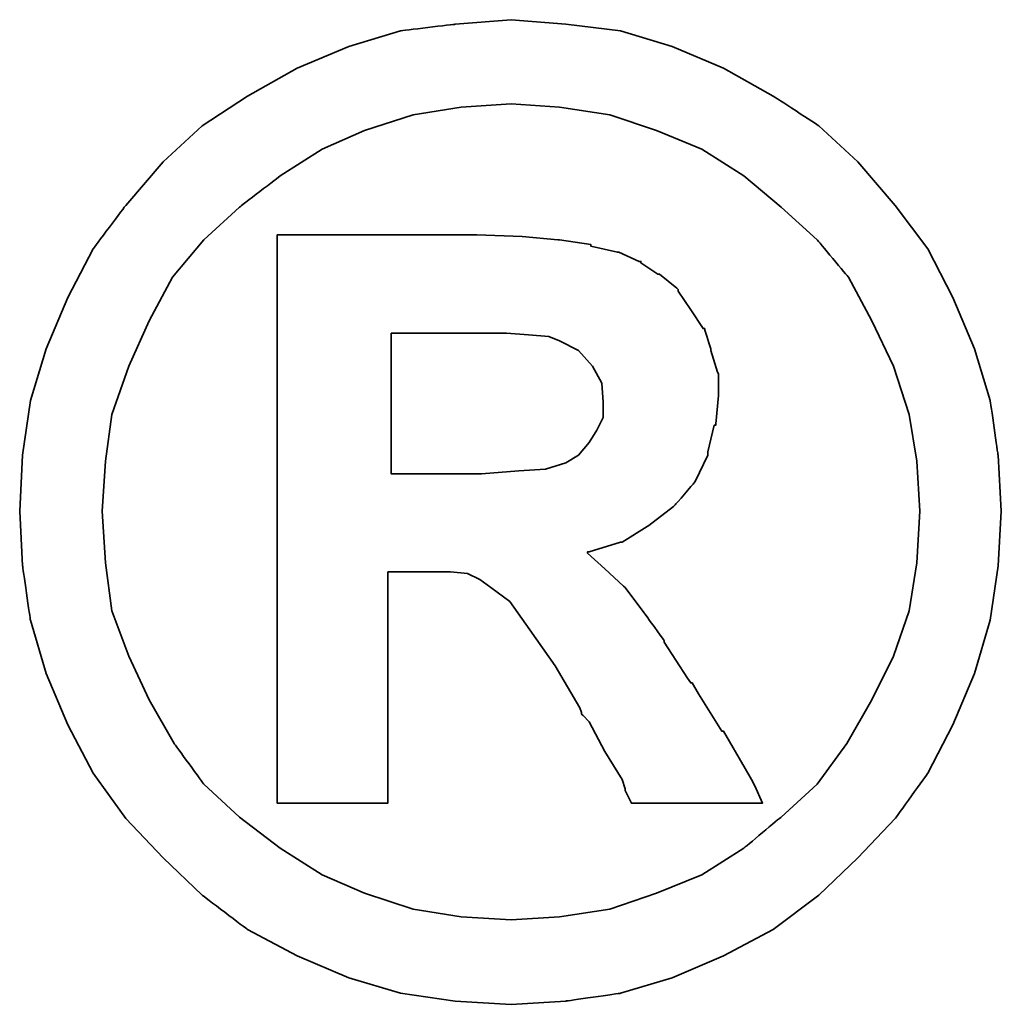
# Model space of a CAD drawing. Header units: inches. Extents: x 11 to 362, y 96 to 274.
# Tile 47 of 48: x 318.08 to 319.53, y 189.27 to 190.73. Entities that reach past the tile are written whole.
import ezdxf

# ---------------------------------------------------------------- set-up
doc = ezdxf.new("R2010")
doc.units = ezdxf.units.IN
doc.header["$LTSCALE"] = 0.25
doc.layers.add('DIM', color=4, linetype='Continuous')
doc.layers.add('layer 1', color=7, linetype='Continuous')

# ---------------------------------------------------------------- blocks, each defined once
blk = doc.blocks.new('TBI MOTION logo(完整正式版)')
at = {"layer": 'layer 1', "color": 22, "lineweight": 35}
for points, knots in [([(81.20634, 4.98624), (81.20634, 4.98624), (81.18649, 5.32862), (81.18649, 5.32862), (81.18649, 5.32862), (81.18649, 5.32862), (81.13886, 5.66206), (81.13886, 5.66206), (81.13886, 5.66206), (81.13886, 5.66206), (81.04359, 5.97764), (81.04359, 5.97764), (81.04359, 5.97764), (81.04359, 5.97764), (80.91061, 6.29124), (80.91061, 6.29124), (80.91061, 6.29124), (80.91061, 6.29124), (80.75778, 6.58697), (80.75778, 6.58697), (80.75778, 6.58697), (80.75778, 6.58697), (80.5593, 6.85294), (80.5593, 6.85294), (80.5593, 6.85294), (80.5593, 6.85294), (80.33105, 7.1189), (80.33105, 7.1189), (80.33105, 7.1189), (80.33105, 7.1189), (80.09287, 7.33921), (80.09287, 7.33921), (80.09287, 7.33921), (80.09287, 7.33921), (79.815, 7.51982), (79.815, 7.51982), (79.815, 7.51982), (79.815, 7.51982), (79.51133, 7.69051), (79.51133, 7.69051), (79.51133, 7.69051), (79.51133, 7.69051), (79.19773, 7.8235), (79.19773, 7.8235), (79.19773, 7.8235), (79.19773, 7.8235), (78.88215, 7.91877), (78.88215, 7.91877), (78.88215, 7.91877), (78.88215, 7.91877), (78.54871, 7.95846), (78.54871, 7.95846), (78.54871, 7.95846), (78.54871, 7.95846), (78.21526, 7.98625), (78.21526, 7.98625), (78.21526, 7.98625), (78.21526, 7.98625), (77.87388, 7.95846), (77.87388, 7.95846), (77.87388, 7.95846), (77.87388, 7.95846), (77.54044, 7.91877), (77.54044, 7.91877), (77.54044, 7.91877), (77.54044, 7.91877), (77.22485, 7.8235), (77.22485, 7.8235), (77.22485, 7.8235), (77.22485, 7.8235), (76.91027, 7.69051), (76.91027, 7.69051), (76.91027, 7.69051), (76.91027, 7.69051), (76.6056, 7.51982), (76.6056, 7.51982), (76.6056, 7.51982), (76.6056, 7.51982), (76.32972, 7.33921), (76.32972, 7.33921), (76.32972, 7.33921), (76.32972, 7.33921), (76.09154, 7.1189), (76.09154, 7.1189), (76.09154, 7.1189), (76.09154, 7.1189), (75.86329, 6.85294), (75.86329, 6.85294), (75.86329, 6.85294), (75.86329, 6.85294), (75.66382, 6.58697), (75.66382, 6.58697), (75.66382, 6.58697), (75.66382, 6.58697), (75.51099, 6.29124), (75.51099, 6.29124), (75.51099, 6.29124), (75.51099, 6.29124), (75.37702, 5.97764), (75.37702, 5.97764), (75.37702, 5.97764), (75.37702, 5.97764), (75.28175, 5.66206), (75.28175, 5.66206), (75.28175, 5.66206), (75.28175, 5.66206), (75.23411, 5.32862), (75.23411, 5.32862), (75.23411, 5.32862), (75.23411, 5.32862), (75.21625, 4.98624), (75.21625, 4.98624), (75.21625, 4.98624), (75.21625, 4.98624), (75.23411, 4.6528), (75.23411, 4.6528), (75.23411, 4.6528), (75.23411, 4.6528), (75.28175, 4.32035), (75.28175, 4.32035), (75.28175, 4.32035), (75.28175, 4.32035), (75.37702, 3.99583), (75.37702, 3.99583), (75.37702, 3.99583), (75.37702, 3.99583), (75.51099, 3.68224), (75.51099, 3.68224), (75.51099, 3.68224), (75.51099, 3.68224), (75.66382, 3.38749), (75.66382, 3.38749), (75.66382, 3.38749), (75.66382, 3.38749), (75.86329, 3.10963), (75.86329, 3.10963), (75.86329, 3.10963), (75.86329, 3.10963), (76.09154, 2.87145), (76.09154, 2.87145), (76.09154, 2.87145), (76.09154, 2.87145), (76.32972, 2.6432), (76.32972, 2.6432), (76.32972, 2.6432), (76.32972, 2.6432), (76.6056, 2.43381), (76.6056, 2.43381), (76.6056, 2.43381), (76.6056, 2.43381), (76.91027, 2.27205), (76.91027, 2.27205), (76.91027, 2.27205), (76.91027, 2.27205), (77.22485, 2.13906), (77.22485, 2.13906), (77.22485, 2.13906), (77.22485, 2.13906), (77.54044, 2.0438), (77.54044, 2.0438), (77.54044, 2.0438), (77.54044, 2.0438), (77.87388, 1.99616), (77.87388, 1.99616), (77.87388, 1.99616), (77.87388, 1.99616), (78.21526, 1.97631), (78.21526, 1.97631), (78.21526, 1.97631), (78.21526, 1.97631), (78.54871, 1.99616), (78.54871, 1.99616), (78.54871, 1.99616), (78.54871, 1.99616), (78.88215, 2.0438), (78.88215, 2.0438), (78.88215, 2.0438), (78.88215, 2.0438), (79.19773, 2.13906), (79.19773, 2.13906), (79.19773, 2.13906), (79.19773, 2.13906), (79.51133, 2.27205), (79.51133, 2.27205), (79.51133, 2.27205), (79.51133, 2.27205), (79.815, 2.43381), (79.815, 2.43381), (79.815, 2.43381), (79.815, 2.43381), (80.09287, 2.6432), (80.09287, 2.6432), (80.09287, 2.6432), (80.09287, 2.6432), (80.33105, 2.87145), (80.33105, 2.87145), (80.33105, 2.87145), (80.33105, 2.87145), (80.5593, 3.10963), (80.5593, 3.10963), (80.5593, 3.10963), (80.5593, 3.10963), (80.75778, 3.38749), (80.75778, 3.38749), (80.75778, 3.38749), (80.75778, 3.38749), (80.91061, 3.68224), (80.91061, 3.68224), (80.91061, 3.68224), (80.91061, 3.68224), (81.04359, 3.99583), (81.04359, 3.99583), (81.04359, 3.99583), (81.04359, 3.99583), (81.13886, 4.32035), (81.13886, 4.32035), (81.13886, 4.32035), (81.13886, 4.32035), (81.18649, 4.6528), (81.18649, 4.6528), (81.18649, 4.6528), (81.18649, 4.6528), (81.20634, 4.98624), (81.20634, 4.98624)], [0, 0, 0, 0, 0.0178571, 0.0178571, 0.0178571, 0.0178572, 0.0357143, 0.0357143, 0.0357143, 0.0357143, 0.0535714, 0.0535714, 0.0535714, 0.0535714, 0.0714286, 0.0714286, 0.0714286, 0.0714286, 0.0892857, 0.0892857, 0.0892857, 0.0892857, 0.1071429, 0.1071429, 0.1071429, 0.1071429, 0.125, 0.125, 0.125, 0.125, 0.1428571, 0.1428571, 0.1428571, 0.1428572, 0.1607143, 0.1607143, 0.1607143, 0.1607143, 0.1785714, 0.1785714, 0.1785714, 0.1785714, 0.1964286, 0.1964286, 0.1964286, 0.1964286, 0.2142857, 0.2142857, 0.2142857, 0.2142857, 0.2321429, 0.2321429, 0.2321429, 0.2321429, 0.25, 0.25, 0.25, 0.25, 0.2678571, 0.2678571, 0.2678571, 0.2678572, 0.2857143, 0.2857143, 0.2857143, 0.2857143, 0.3035714, 0.3035714, 0.3035714, 0.3035714, 0.3214286, 0.3214286, 0.3214286, 0.3214286, 0.3392857, 0.3392857, 0.3392857, 0.3392857, 0.3571429, 0.3571429, 0.3571429, 0.3571429, 0.375, 0.375, 0.375, 0.375, 0.3928571, 0.3928571, 0.3928571, 0.3928572, 0.4107143, 0.4107143, 0.4107143, 0.4107143, 0.4285714, 0.4285714, 0.4285714, 0.4285714, 0.4464286, 0.4464286, 0.4464286, 0.4464286, 0.4642857, 0.4642857, 0.4642857, 0.4642857, 0.4821429, 0.4821429, 0.4821429, 0.4821429, 0.5, 0.5, 0.5, 0.5, 0.5178571, 0.5178571, 0.5178571, 0.5178572, 0.5357143, 0.5357143, 0.5357143, 0.5357143, 0.5535714, 0.5535714, 0.5535714, 0.5535714, 0.5714286, 0.5714286, 0.5714286, 0.5714286, 0.5892857, 0.5892857, 0.5892857, 0.5892857, 0.6071429, 0.6071429, 0.6071429, 0.6071429, 0.625, 0.625, 0.625, 0.625, 0.6428571, 0.6428571, 0.6428571, 0.6428572, 0.6607143, 0.6607143, 0.6607143, 0.6607143, 0.6785714, 0.6785714, 0.6785714, 0.6785714, 0.6964286, 0.6964286, 0.6964286, 0.6964286, 0.7142857, 0.7142857, 0.7142857, 0.7142857, 0.7321429, 0.7321429, 0.7321429, 0.7321429, 0.75, 0.75, 0.75, 0.75, 0.7678571, 0.7678571, 0.7678571, 0.7678572, 0.7857143, 0.7857143, 0.7857143, 0.7857143, 0.8035714, 0.8035714, 0.8035714, 0.8035714, 0.8214286, 0.8214286, 0.8214286, 0.8214286, 0.8392857, 0.8392857, 0.8392857, 0.8392857, 0.8571429, 0.8571429, 0.8571429, 0.8571429, 0.875, 0.875, 0.875, 0.875, 0.8928571, 0.8928571, 0.8928571, 0.8928572, 0.9107143, 0.9107143, 0.9107143, 0.9107143, 0.9285714, 0.9285714, 0.9285714, 0.9285714, 0.9464286, 0.9464286, 0.9464286, 0.9464286, 0.9642857, 0.9642857, 0.9642857, 0.9642857, 0.9821429, 0.9821429, 0.9821429, 0.9821429, 1, 1, 1, 1]), ([(80.71014, 4.98624), (80.71014, 4.98624), (80.69129, 5.29091), (80.69129, 5.29091), (80.69129, 5.29091), (80.69129, 5.29091), (80.64464, 5.57672), (80.64464, 5.57672), (80.64464, 5.57672), (80.64464, 5.57672), (80.54937, 5.87245), (80.54937, 5.87245), (80.54937, 5.87245), (80.54937, 5.87245), (80.41639, 6.14833), (80.41639, 6.14833), (80.41639, 6.14833), (80.41639, 6.14833), (80.27349, 6.41429), (80.27349, 6.41429), (80.27349, 6.41429), (80.27349, 6.41429), (80.08295, 6.64255), (80.08295, 6.64255), (80.08295, 6.64255), (80.08295, 6.64255), (79.86264, 6.84301), (79.86264, 6.84301), (79.86264, 6.84301), (79.86264, 6.84301), (79.63439, 7.03355), (79.63439, 7.03355), (79.63439, 7.03355), (79.63439, 7.03355), (79.37835, 7.1963), (79.37835, 7.1963), (79.37835, 7.1963), (79.37835, 7.1963), (79.10246, 7.30944), (79.10246, 7.30944), (79.10246, 7.30944), (79.10246, 7.30944), (78.81665, 7.40471), (78.81665, 7.40471), (78.81665, 7.40471), (78.81665, 7.40471), (78.511, 7.45234), (78.511, 7.45234), (78.511, 7.45234), (78.511, 7.45234), (78.21526, 7.47219), (78.21526, 7.47219), (78.21526, 7.47219), (78.21526, 7.47219), (77.9106, 7.45234), (77.9106, 7.45234), (77.9106, 7.45234), (77.9106, 7.45234), (77.61685, 7.40471), (77.61685, 7.40471), (77.61685, 7.40471), (77.61685, 7.40471), (77.32012, 7.30944), (77.32012, 7.30944), (77.32012, 7.30944), (77.32012, 7.30944), (77.06309, 7.1963), (77.06309, 7.1963), (77.06309, 7.1963), (77.06309, 7.1963), (76.80606, 7.03355), (76.80606, 7.03355), (76.80606, 7.03355), (76.80606, 7.03355), (76.55797, 6.84301), (76.55797, 6.84301), (76.55797, 6.84301), (76.55797, 6.84301), (76.34063, 6.64255), (76.34063, 6.64255), (76.34063, 6.64255), (76.34063, 6.64255), (76.1491, 6.41429), (76.1491, 6.41429), (76.1491, 6.41429), (76.1491, 6.41429), (76.0062, 6.14833), (76.0062, 6.14833), (76.0062, 6.14833), (76.0062, 6.14833), (75.88314, 5.87245), (75.88314, 5.87245), (75.88314, 5.87245), (75.88314, 5.87245), (75.77794, 5.57672), (75.77794, 5.57672), (75.77794, 5.57672), (75.77794, 5.57672), (75.73924, 5.29091), (75.73924, 5.29091), (75.73924, 5.29091), (75.73924, 5.29091), (75.72039, 4.98624), (75.72039, 4.98624), (75.72039, 4.98624), (75.72039, 4.98624), (75.73924, 4.67165), (75.73924, 4.67165), (75.73924, 4.67165), (75.73924, 4.67165), (75.77794, 4.37791), (75.77794, 4.37791), (75.77794, 4.37791), (75.77794, 4.37791), (75.88314, 4.10102), (75.88314, 4.10102), (75.88314, 4.10102), (75.88314, 4.10102), (76.0062, 3.83407), (76.0062, 3.83407), (76.0062, 3.83407), (76.0062, 3.83407), (76.15902, 3.56811), (76.15902, 3.56811), (76.15902, 3.56811), (76.15902, 3.56811), (76.34063, 3.32001), (76.34063, 3.32001), (76.34063, 3.32001), (76.34063, 3.32001), (76.55797, 3.11955), (76.55797, 3.11955), (76.55797, 3.11955), (76.55797, 3.11955), (76.80606, 2.92901), (76.80606, 2.92901), (76.80606, 2.92901), (76.80606, 2.92901), (77.06309, 2.76725), (77.06309, 2.76725), (77.06309, 2.76725), (77.06309, 2.76725), (77.32012, 2.65412), (77.32012, 2.65412), (77.32012, 2.65412), (77.32012, 2.65412), (77.61685, 2.55786), (77.61685, 2.55786), (77.61685, 2.55786), (77.61685, 2.55786), (77.9106, 2.51022), (77.9106, 2.51022), (77.9106, 2.51022), (77.9106, 2.51022), (78.21526, 2.49137), (78.21526, 2.49137), (78.21526, 2.49137), (78.21526, 2.49137), (78.511, 2.51022), (78.511, 2.51022), (78.511, 2.51022), (78.511, 2.51022), (78.81665, 2.55786), (78.81665, 2.55786), (78.81665, 2.55786), (78.81665, 2.55786), (79.10246, 2.65412), (79.10246, 2.65412), (79.10246, 2.65412), (79.10246, 2.65412), (79.37835, 2.76725), (79.37835, 2.76725), (79.37835, 2.76725), (79.37835, 2.76725), (79.63439, 2.92901), (79.63439, 2.92901), (79.63439, 2.92901), (79.63439, 2.92901), (79.86264, 3.11955), (79.86264, 3.11955), (79.86264, 3.11955), (79.86264, 3.11955), (80.08295, 3.32001), (80.08295, 3.32001), (80.08295, 3.32001), (80.08295, 3.32001), (80.26356, 3.56811), (80.26356, 3.56811), (80.26356, 3.56811), (80.26356, 3.56811), (80.41639, 3.83407), (80.41639, 3.83407), (80.41639, 3.83407), (80.41639, 3.83407), (80.54937, 4.10102), (80.54937, 4.10102), (80.54937, 4.10102), (80.54937, 4.10102), (80.64464, 4.37791), (80.64464, 4.37791), (80.64464, 4.37791), (80.64464, 4.37791), (80.69129, 4.67165), (80.69129, 4.67165), (80.69129, 4.67165), (80.69129, 4.67165), (80.71014, 4.98624), (80.71014, 4.98624)], [0, 0, 0, 0, 0.0192308, 0.0192308, 0.0192308, 0.0192308, 0.0384615, 0.0384615, 0.0384615, 0.0384615, 0.0576923, 0.0576923, 0.0576923, 0.0576923, 0.0769231, 0.0769231, 0.0769231, 0.0769231, 0.0961538, 0.0961538, 0.0961538, 0.0961539, 0.1153846, 0.1153846, 0.1153846, 0.1153846, 0.1346154, 0.1346154, 0.1346154, 0.1346154, 0.1538462, 0.1538462, 0.1538462, 0.1538462, 0.1730769, 0.1730769, 0.1730769, 0.1730769, 0.1923077, 0.1923077, 0.1923077, 0.1923077, 0.2115385, 0.2115385, 0.2115385, 0.2115385, 0.2307692, 0.2307692, 0.2307692, 0.2307692, 0.25, 0.25, 0.25, 0.25, 0.2692308, 0.2692308, 0.2692308, 0.2692308, 0.2884615, 0.2884615, 0.2884615, 0.2884615, 0.3076923, 0.3076923, 0.3076923, 0.3076923, 0.3269231, 0.3269231, 0.3269231, 0.3269231, 0.3461538, 0.3461538, 0.3461538, 0.3461539, 0.3653846, 0.3653846, 0.3653846, 0.3653846, 0.3846154, 0.3846154, 0.3846154, 0.3846154, 0.4038462, 0.4038462, 0.4038462, 0.4038462, 0.4230769, 0.4230769, 0.4230769, 0.4230769, 0.4423077, 0.4423077, 0.4423077, 0.4423077, 0.4615385, 0.4615385, 0.4615385, 0.4615385, 0.4807692, 0.4807692, 0.4807692, 0.4807692, 0.5, 0.5, 0.5, 0.5, 0.5192308, 0.5192308, 0.5192308, 0.5192308, 0.5384615, 0.5384615, 0.5384615, 0.5384615, 0.5576923, 0.5576923, 0.5576923, 0.5576923, 0.5769231, 0.5769231, 0.5769231, 0.5769231, 0.5961538, 0.5961538, 0.5961538, 0.5961539, 0.6153846, 0.6153846, 0.6153846, 0.6153846, 0.6346154, 0.6346154, 0.6346154, 0.6346154, 0.6538462, 0.6538462, 0.6538462, 0.6538462, 0.6730769, 0.6730769, 0.6730769, 0.6730769, 0.6923077, 0.6923077, 0.6923077, 0.6923077, 0.7115385, 0.7115385, 0.7115385, 0.7115385, 0.7307692, 0.7307692, 0.7307692, 0.7307692, 0.75, 0.75, 0.75, 0.75, 0.7692308, 0.7692308, 0.7692308, 0.7692308, 0.7884615, 0.7884615, 0.7884615, 0.7884615, 0.8076923, 0.8076923, 0.8076923, 0.8076923, 0.8269231, 0.8269231, 0.8269231, 0.8269231, 0.8461538, 0.8461538, 0.8461538, 0.8461539, 0.8653846, 0.8653846, 0.8653846, 0.8653846, 0.8846154, 0.8846154, 0.8846154, 0.8846154, 0.9038462, 0.9038462, 0.9038462, 0.9038462, 0.9230769, 0.9230769, 0.9230769, 0.9230769, 0.9423077, 0.9423077, 0.9423077, 0.9423077, 0.9615385, 0.9615385, 0.9615385, 0.9615385, 0.9807692, 0.9807692, 0.9807692, 0.9807692, 1, 1, 1, 1]), ([(76.78721, 3.2823), (76.78721, 3.2823), (76.78721, 3.32001), (76.78721, 3.32001), (76.78721, 3.32001), (76.78721, 3.32001), (76.78721, 3.42422), (76.78721, 3.42422), (76.78721, 3.42422), (76.78721, 3.42422), (76.78721, 3.59689), (76.78721, 3.59689), (76.78721, 3.59689), (76.78721, 3.59689), (76.78721, 3.80529), (76.78721, 3.80529), (76.78721, 3.80529), (76.78721, 3.80529), (76.78721, 4.0524), (76.78721, 4.0524), (76.78721, 4.0524), (76.78721, 4.0524), (76.78721, 4.32035), (76.78721, 4.32035), (76.78721, 4.32035), (76.78721, 4.32035), (76.78721, 4.92868), (76.78721, 4.92868), (76.78721, 4.92868), (76.78721, 4.92868), (76.78721, 5.53801), (76.78721, 5.53801), (76.78721, 5.53801), (76.78721, 5.53801), (76.78721, 5.82482), (76.78721, 5.82482), (76.78721, 5.82482), (76.78721, 5.82482), (76.78721, 6.07291), (76.78721, 6.07291), (76.78721, 6.07291), (76.78721, 6.07291), (76.78721, 6.30017), (76.78721, 6.30017), (76.78721, 6.30017), (76.78721, 6.30017), (76.78721, 6.45399), (76.78721, 6.45399), (76.78721, 6.45399), (76.78721, 6.45399), (76.78721, 6.5572), (76.78721, 6.5572), (76.78721, 6.5572), (76.78721, 6.5572), (76.78721, 6.59689), (76.78721, 6.59689), (76.78721, 6.59689), (76.78721, 6.59689), (76.78721, 6.67232), (76.78721, 6.67232), (76.78721, 6.67232), (76.78721, 6.67232), (76.8537, 6.67232), (76.8537, 6.67232), (76.8537, 6.67232), (76.8537, 6.67232), (76.87355, 6.67232), (76.87355, 6.67232), (76.87355, 6.67232), (76.87355, 6.67232), (76.91027, 6.67232), (76.91027, 6.67232), (76.91027, 6.67232), (76.91027, 6.67232), (77.04424, 6.67232), (77.04424, 6.67232), (77.04424, 6.67232), (77.04424, 6.67232), (77.22485, 6.67232), (77.22485, 6.67232), (77.22485, 6.67232), (77.22485, 6.67232), (77.43524, 6.67232), (77.43524, 6.67232), (77.43524, 6.67232), (77.43524, 6.67232), (77.65357, 6.67232), (77.65357, 6.67232), (77.65357, 6.67232), (77.65357, 6.67232), (77.82625, 6.67232), (77.82625, 6.67232), (77.82625, 6.67232), (77.82625, 6.67232), (77.94037, 6.67232), (77.94037, 6.67232), (77.94037, 6.67232), (77.94037, 6.67232), (77.97709, 6.67232), (77.97709, 6.67232), (77.97709, 6.67232), (77.97709, 6.67232), (77.99694, 6.67232), (77.99694, 6.67232), (77.99694, 6.67232), (77.99694, 6.67232), (78.00686, 6.67232), (78.00686, 6.67232), (78.00686, 6.67232), (78.00686, 6.67232), (78.28275, 6.6624), (78.28275, 6.6624), (78.28275, 6.6624), (78.28275, 6.6624), (78.50107, 6.64255), (78.50107, 6.64255), (78.50107, 6.64255), (78.50107, 6.64255), (78.511, 6.64255), (78.511, 6.64255), (78.511, 6.64255), (78.511, 6.64255), (78.70154, 6.61476), (78.70154, 6.61476), (78.70154, 6.61476), (78.70154, 6.61476), (78.70154, 6.60483), (78.70154, 6.60483), (78.70154, 6.60483), (78.70154, 6.60483), (78.86429, 6.56713), (78.86429, 6.56713), (78.86429, 6.56713), (78.86429, 6.56713), (78.87223, 6.56713), (78.87223, 6.56713), (78.87223, 6.56713), (78.87223, 6.56713), (78.99727, 6.51056), (78.99727, 6.51056), (78.99727, 6.51056), (78.99727, 6.51056), (79.00719, 6.51056), (79.00719, 6.51056), (79.00719, 6.51056), (79.00719, 6.51056), (79.00719, 6.50162), (79.00719, 6.50162), (79.00719, 6.50162), (79.00719, 6.50162), (79.1104, 6.43415), (79.1104, 6.43415), (79.1104, 6.43415), (79.1104, 6.43415), (79.12132, 6.43415), (79.12132, 6.43415), (79.12132, 6.43415), (79.12132, 6.43415), (79.22552, 6.34781), (79.22552, 6.34781), (79.22552, 6.34781), (79.22552, 6.34781), (79.23544, 6.33888), (79.23544, 6.33888), (79.23544, 6.33888), (79.23544, 6.33888), (79.23544, 6.32895), (79.23544, 6.32895), (79.23544, 6.32895), (79.23544, 6.32895), (79.31087, 6.21483), (79.31087, 6.21483), (79.31087, 6.21483), (79.31087, 6.21483), (79.38629, 6.1007), (79.38629, 6.1007), (79.38629, 6.1007), (79.38629, 6.1007), (79.3972, 6.1007), (79.3972, 6.1007), (79.3972, 6.1007), (79.3972, 6.1007), (79.3972, 6.09078), (79.3972, 6.09078), (79.3972, 6.09078), (79.3972, 6.09078), (79.43392, 5.97764), (79.43392, 5.97764), (79.43392, 5.97764), (79.43392, 5.97764), (79.43392, 5.96772), (79.43392, 5.96772), (79.43392, 5.96772), (79.43392, 5.96772), (79.47362, 5.83474), (79.47362, 5.83474), (79.47362, 5.83474), (79.47362, 5.83474), (79.48156, 5.82482), (79.48156, 5.82482), (79.48156, 5.82482), (79.48156, 5.82482), (79.48156, 5.69977), (79.48156, 5.69977), (79.48156, 5.69977), (79.48156, 5.69977), (79.48156, 5.69183), (79.48156, 5.69183), (79.48156, 5.69183), (79.48156, 5.69183), (79.4637, 5.51915), (79.4637, 5.51915), (79.4637, 5.51915), (79.4637, 5.51915), (79.4637, 5.51122), (79.4637, 5.51122), (79.4637, 5.51122), (79.4637, 5.51122), (79.45377, 5.51122), (79.45377, 5.51122), (79.45377, 5.51122), (79.45377, 5.51122), (79.41507, 5.34847), (79.41507, 5.34847), (79.41507, 5.34847), (79.41507, 5.34847), (79.41507, 5.33854), (79.41507, 5.33854), (79.41507, 5.33854), (79.41507, 5.33854), (79.41507, 5.32862), (79.41507, 5.32862), (79.41507, 5.32862), (79.41507, 5.32862), (79.33865, 5.16785), (79.33865, 5.16785), (79.33865, 5.16785), (79.33865, 5.16785), (79.33071, 5.15693), (79.33071, 5.15693), (79.33071, 5.15693), (79.33071, 5.15693), (79.2156, 5.02495), (79.2156, 5.02495), (79.2156, 5.02495), (79.2156, 5.02495), (79.20567, 5.01502), (79.20567, 5.01502), (79.20567, 5.01502), (79.20567, 5.01502), (79.05483, 4.89991), (79.05483, 4.89991), (79.05483, 4.89991), (79.05483, 4.89991), (79.04491, 4.89197), (79.04491, 4.89197), (79.04491, 4.89197), (79.04491, 4.89197), (78.89208, 4.7967), (78.89208, 4.7967), (78.89208, 4.7967), (78.89208, 4.7967), (78.88215, 4.7967), (78.88215, 4.7967), (78.88215, 4.7967), (78.88215, 4.7967), (78.69161, 4.73913), (78.69161, 4.73913), (78.69161, 4.73913), (78.69161, 4.73913), (78.68169, 4.73913), (78.68169, 4.73913), (78.68169, 4.73913), (78.68169, 4.73913), (78.68169, 4.72921), (78.68169, 4.72921), (78.68169, 4.72921), (78.68169, 4.72921), (78.78688, 4.63394), (78.78688, 4.63394), (78.78688, 4.63394), (78.78688, 4.63394), (78.902, 4.52875), (78.902, 4.52875), (78.902, 4.52875), (78.902, 4.52875), (78.91093, 4.52081), (78.91093, 4.52081), (78.91093, 4.52081), (78.91093, 4.52081), (79.02506, 4.36798), (79.02506, 4.36798), (79.02506, 4.36798), (79.02506, 4.36798), (79.1501, 4.1953), (79.1501, 4.1953), (79.1501, 4.1953), (79.1501, 4.1953), (79.1501, 4.18736), (79.1501, 4.18736), (79.1501, 4.18736), (79.1501, 4.18736), (79.29201, 3.96705), (79.29201, 3.96705), (79.29201, 3.96705), (79.29201, 3.96705), (79.31087, 3.93828), (79.31087, 3.93828), (79.31087, 3.93828), (79.31087, 3.93828), (79.32079, 3.93828), (79.32079, 3.93828), (79.32079, 3.93828), (79.32079, 3.93828), (79.3585, 3.87178), (79.3585, 3.87178), (79.3585, 3.87178), (79.3585, 3.87178), (79.50141, 3.64353), (79.50141, 3.64353), (79.50141, 3.64353), (79.50141, 3.64353), (79.51133, 3.64353), (79.51133, 3.64353), (79.51133, 3.64353), (79.51133, 3.64353), (79.64431, 3.41528), (79.64431, 3.41528), (79.64431, 3.41528), (79.64431, 3.41528), (79.68202, 3.3478), (79.68202, 3.3478), (79.68202, 3.3478), (79.68202, 3.3478), (79.70187, 3.31009), (79.70187, 3.31009), (79.70187, 3.31009), (79.70187, 3.31009), (79.7495, 3.2049), (79.7495, 3.2049), (79.7495, 3.2049), (79.7495, 3.2049), (79.64431, 3.2049), (79.64431, 3.2049), (79.64431, 3.2049), (79.64431, 3.2049), (79.62546, 3.2049), (79.62546, 3.2049), (79.62546, 3.2049), (79.62546, 3.2049), (79.53912, 3.2049), (79.53912, 3.2049), (79.53912, 3.2049), (79.53912, 3.2049), (79.31087, 3.2049), (79.31087, 3.2049), (79.31087, 3.2049), (79.31087, 3.2049), (79.08262, 3.2049), (79.08262, 3.2049), (79.08262, 3.2049), (79.08262, 3.2049), (79.00719, 3.2049), (79.00719, 3.2049), (79.00719, 3.2049), (79.00719, 3.2049), (78.98735, 3.2049), (78.98735, 3.2049), (78.98735, 3.2049), (78.98735, 3.2049), (78.94964, 3.2049), (78.94964, 3.2049), (78.94964, 3.2049), (78.94964, 3.2049), (78.92979, 3.24459), (78.92979, 3.24459), (78.92979, 3.24459), (78.92979, 3.24459), (78.91093, 3.2823), (78.91093, 3.2823), (78.91093, 3.2823), (78.91093, 3.2823), (78.91093, 3.29223), (78.91093, 3.29223), (78.91093, 3.29223), (78.91093, 3.29223), (78.89208, 3.3478), (78.89208, 3.3478), (78.89208, 3.3478), (78.89208, 3.3478), (78.78688, 3.52048), (78.78688, 3.52048), (78.78688, 3.52048), (78.78688, 3.52048), (78.69161, 3.7001), (78.69161, 3.7001), (78.69161, 3.7001), (78.69161, 3.7001), (78.6539, 3.7388), (78.6539, 3.7388), (78.6539, 3.7388), (78.6539, 3.7388), (78.64398, 3.74873), (78.64398, 3.74873), (78.64398, 3.74873), (78.64398, 3.74873), (78.64398, 3.75766), (78.64398, 3.75766), (78.64398, 3.75766), (78.64398, 3.75766), (78.63405, 3.78644), (78.63405, 3.78644), (78.63405, 3.78644), (78.63405, 3.78644), (78.48321, 4.04347), (78.48321, 4.04347), (78.48321, 4.04347), (78.48321, 4.04347), (78.33038, 4.2618), (78.33038, 4.2618), (78.33038, 4.2618), (78.33038, 4.2618), (78.20732, 4.43447), (78.20732, 4.43447), (78.20732, 4.43447), (78.20732, 4.43447), (78.09221, 4.52081), (78.09221, 4.52081), (78.09221, 4.52081), (78.09221, 4.52081), (78.02472, 4.56845), (78.02472, 4.56845), (78.02472, 4.56845), (78.02472, 4.56845), (77.9493, 4.60616), (77.9493, 4.60616), (77.9493, 4.60616), (77.9493, 4.60616), (77.8451, 4.61608), (77.8451, 4.61608), (77.8451, 4.61608), (77.8451, 4.61608), (77.71113, 4.61608), (77.71113, 4.61608), (77.71113, 4.61608), (77.71113, 4.61608), (77.69128, 4.61608), (77.69128, 4.61608), (77.69128, 4.61608), (77.69128, 4.61608), (77.67342, 4.61608), (77.67342, 4.61608), (77.67342, 4.61608), (77.67342, 4.61608), (77.5583, 4.61608), (77.5583, 4.61608), (77.5583, 4.61608), (77.5583, 4.61608), (77.46303, 4.61608), (77.46303, 4.61608), (77.46303, 4.61608), (77.46303, 4.61608), (77.46303, 4.54761), (77.46303, 4.54761), (77.46303, 4.54761), (77.46303, 4.54761), (77.46303, 4.47318), (77.46303, 4.47318), (77.46303, 4.47318), (77.46303, 4.47318), (77.46303, 4.24294), (77.46303, 4.24294), (77.46303, 4.24294), (77.46303, 4.24294), (77.46303, 3.99583), (77.46303, 3.99583), (77.46303, 3.99583), (77.46303, 3.99583), (77.46303, 3.72888), (77.46303, 3.72888), (77.46303, 3.72888), (77.46303, 3.72888), (77.46303, 3.51055), (77.46303, 3.51055), (77.46303, 3.51055), (77.46303, 3.51055), (77.46303, 3.42422), (77.46303, 3.42422), (77.46303, 3.42422), (77.46303, 3.42422), (77.46303, 3.35773), (77.46303, 3.35773), (77.46303, 3.35773), (77.46303, 3.35773), (77.46303, 3.30017), (77.46303, 3.30017), (77.46303, 3.30017), (77.46303, 3.30017), (77.46303, 3.2823), (77.46303, 3.2823), (77.46303, 3.2823), (77.46303, 3.2823), (77.46303, 3.2049), (77.46303, 3.2049), (77.46303, 3.2049), (77.46303, 3.2049), (77.39753, 3.2049), (77.39753, 3.2049), (77.39753, 3.2049), (77.39753, 3.2049), (77.37768, 3.2049), (77.37768, 3.2049), (77.37768, 3.2049), (77.37768, 3.2049), (77.32012, 3.2049), (77.32012, 3.2049), (77.32012, 3.2049), (77.32012, 3.2049), (77.12165, 3.2049), (77.12165, 3.2049), (77.12165, 3.2049), (77.12165, 3.2049), (76.94897, 3.2049), (76.94897, 3.2049), (76.94897, 3.2049), (76.94897, 3.2049), (76.8924, 3.2049), (76.8924, 3.2049), (76.8924, 3.2049), (76.8924, 3.2049), (76.8537, 3.2049), (76.8537, 3.2049), (76.8537, 3.2049), (76.8537, 3.2049), (76.78721, 3.2049), (76.78721, 3.2049), (76.78721, 3.2049), (76.78721, 3.2049), (76.78721, 3.2823), (76.78721, 3.2823)], [0, 0, 0, 0, 0.0074074, 0.0074074, 0.0074074, 0.0074074, 0.0148148, 0.0148148, 0.0148148, 0.0148148, 0.0222222, 0.0222222, 0.0222222, 0.0222222, 0.0296296, 0.0296296, 0.0296296, 0.0296296, 0.037037, 0.037037, 0.037037, 0.037037, 0.0444444, 0.0444444, 0.0444444, 0.0444445, 0.0518519, 0.0518519, 0.0518519, 0.0518519, 0.0592593, 0.0592593, 0.0592593, 0.0592593, 0.0666667, 0.0666667, 0.0666667, 0.0666667, 0.0740741, 0.0740741, 0.0740741, 0.0740741, 0.0814815, 0.0814815, 0.0814815, 0.0814815, 0.0888889, 0.0888889, 0.0888889, 0.0888889, 0.0962963, 0.0962963, 0.0962963, 0.0962963, 0.1037037, 0.1037037, 0.1037037, 0.1037037, 0.1111111, 0.1111111, 0.1111111, 0.1111111, 0.1185185, 0.1185185, 0.1185185, 0.1185185, 0.1259259, 0.1259259, 0.1259259, 0.1259259, 0.1333333, 0.1333333, 0.1333333, 0.1333333, 0.1407407, 0.1407407, 0.1407407, 0.1407408, 0.1481481, 0.1481481, 0.1481481, 0.1481482, 0.1555556, 0.1555556, 0.1555556, 0.1555556, 0.162963, 0.162963, 0.162963, 0.162963, 0.1703704, 0.1703704, 0.1703704, 0.1703704, 0.1777778, 0.1777778, 0.1777778, 0.1777778, 0.1851852, 0.1851852, 0.1851852, 0.1851852, 0.1925926, 0.1925926, 0.1925926, 0.1925926, 0.2, 0.2, 0.2, 0.2, 0.2074074, 0.2074074, 0.2074074, 0.2074074, 0.2148148, 0.2148148, 0.2148148, 0.2148148, 0.2222222, 0.2222222, 0.2222222, 0.2222222, 0.2296296, 0.2296296, 0.2296296, 0.2296296, 0.237037, 0.237037, 0.237037, 0.237037, 0.2444444, 0.2444444, 0.2444444, 0.2444445, 0.2518519, 0.2518519, 0.2518519, 0.2518519, 0.2592593, 0.2592593, 0.2592593, 0.2592593, 0.2666667, 0.2666667, 0.2666667, 0.2666667, 0.2740741, 0.2740741, 0.2740741, 0.2740741, 0.2814815, 0.2814815, 0.2814815, 0.2814815, 0.2888889, 0.2888889, 0.2888889, 0.2888889, 0.2962963, 0.2962963, 0.2962963, 0.2962963, 0.3037037, 0.3037037, 0.3037037, 0.3037037, 0.3111111, 0.3111111, 0.3111111, 0.3111111, 0.3185185, 0.3185185, 0.3185185, 0.3185185, 0.3259259, 0.3259259, 0.3259259, 0.3259259, 0.3333333, 0.3333333, 0.3333333, 0.3333333, 0.3407407, 0.3407407, 0.3407407, 0.3407408, 0.3481481, 0.3481481, 0.3481481, 0.3481482, 0.3555556, 0.3555556, 0.3555556, 0.3555556, 0.362963, 0.362963, 0.362963, 0.362963, 0.3703704, 0.3703704, 0.3703704, 0.3703704, 0.3777778, 0.3777778, 0.3777778, 0.3777778, 0.3851852, 0.3851852, 0.3851852, 0.3851852, 0.3925926, 0.3925926, 0.3925926, 0.3925926, 0.4, 0.4, 0.4, 0.4, 0.4074074, 0.4074074, 0.4074074, 0.4074074, 0.4148148, 0.4148148, 0.4148148, 0.4148148, 0.4222222, 0.4222222, 0.4222222, 0.4222222, 0.4296296, 0.4296296, 0.4296296, 0.4296296, 0.437037, 0.437037, 0.437037, 0.437037, 0.4444444, 0.4444444, 0.4444444, 0.4444445, 0.4518519, 0.4518519, 0.4518519, 0.4518519, 0.4592593, 0.4592593, 0.4592593, 0.4592593, 0.4666667, 0.4666667, 0.4666667, 0.4666667, 0.4740741, 0.4740741, 0.4740741, 0.4740741, 0.4814815, 0.4814815, 0.4814815, 0.4814815, 0.4888889, 0.4888889, 0.4888889, 0.4888889, 0.4962963, 0.4962963, 0.4962963, 0.4962963, 0.5037037, 0.5037037, 0.5037037, 0.5037037, 0.5111111, 0.5111111, 0.5111111, 0.5111111, 0.5185185, 0.5185185, 0.5185185, 0.5185185, 0.5259259, 0.5259259, 0.5259259, 0.5259259, 0.5333333, 0.5333333, 0.5333333, 0.5333333, 0.5407407, 0.5407407, 0.5407407, 0.5407408, 0.5481481, 0.5481481, 0.5481481, 0.5481482, 0.5555556, 0.5555556, 0.5555556, 0.5555556, 0.562963, 0.562963, 0.562963, 0.562963, 0.5703704, 0.5703704, 0.5703704, 0.5703704, 0.5777778, 0.5777778, 0.5777778, 0.5777778, 0.5851852, 0.5851852, 0.5851852, 0.5851852, 0.5925926, 0.5925926, 0.5925926, 0.5925926, 0.6, 0.6, 0.6, 0.6, 0.6074074, 0.6074074, 0.6074074, 0.6074074, 0.6148148, 0.6148148, 0.6148148, 0.6148148, 0.6222222, 0.6222222, 0.6222222, 0.6222222, 0.6296296, 0.6296296, 0.6296296, 0.6296296, 0.637037, 0.637037, 0.637037, 0.637037, 0.6444444, 0.6444444, 0.6444444, 0.6444445, 0.6518519, 0.6518519, 0.6518519, 0.6518519, 0.6592593, 0.6592593, 0.6592593, 0.6592593, 0.6666667, 0.6666667, 0.6666667, 0.6666667, 0.6740741, 0.6740741, 0.6740741, 0.6740741, 0.6814815, 0.6814815, 0.6814815, 0.6814815, 0.6888889, 0.6888889, 0.6888889, 0.6888889, 0.6962963, 0.6962963, 0.6962963, 0.6962963, 0.7037037, 0.7037037, 0.7037037, 0.7037037, 0.7111111, 0.7111111, 0.7111111, 0.7111111, 0.7185185, 0.7185185, 0.7185185, 0.7185185, 0.7259259, 0.7259259, 0.7259259, 0.7259259, 0.7333333, 0.7333333, 0.7333333, 0.7333333, 0.7407407, 0.7407407, 0.7407407, 0.7407408, 0.7481481, 0.7481481, 0.7481481, 0.7481482, 0.7555556, 0.7555556, 0.7555556, 0.7555556, 0.762963, 0.762963, 0.762963, 0.762963, 0.7703704, 0.7703704, 0.7703704, 0.7703704, 0.7777778, 0.7777778, 0.7777778, 0.7777778, 0.7851852, 0.7851852, 0.7851852, 0.7851852, 0.7925926, 0.7925926, 0.7925926, 0.7925926, 0.8, 0.8, 0.8, 0.8, 0.8074074, 0.8074074, 0.8074074, 0.8074074, 0.8148148, 0.8148148, 0.8148148, 0.8148148, 0.8222222, 0.8222222, 0.8222222, 0.8222222, 0.8296296, 0.8296296, 0.8296296, 0.8296296, 0.837037, 0.837037, 0.837037, 0.837037, 0.8444444, 0.8444444, 0.8444444, 0.8444445, 0.8518519, 0.8518519, 0.8518519, 0.8518519, 0.8592593, 0.8592593, 0.8592593, 0.8592593, 0.8666667, 0.8666667, 0.8666667, 0.8666667, 0.8740741, 0.8740741, 0.8740741, 0.8740741, 0.8814815, 0.8814815, 0.8814815, 0.8814815, 0.8888889, 0.8888889, 0.8888889, 0.8888889, 0.8962963, 0.8962963, 0.8962963, 0.8962963, 0.9037037, 0.9037037, 0.9037037, 0.9037037, 0.9111111, 0.9111111, 0.9111111, 0.9111111, 0.9185185, 0.9185185, 0.9185185, 0.9185185, 0.9259259, 0.9259259, 0.9259259, 0.9259259, 0.9333333, 0.9333333, 0.9333333, 0.9333333, 0.9407407, 0.9407407, 0.9407407, 0.9407408, 0.9481481, 0.9481481, 0.9481481, 0.9481482, 0.9555556, 0.9555556, 0.9555556, 0.9555556, 0.962963, 0.962963, 0.962963, 0.962963, 0.9703704, 0.9703704, 0.9703704, 0.9703704, 0.9777778, 0.9777778, 0.9777778, 0.9777778, 0.9851852, 0.9851852, 0.9851852, 0.9851852, 0.9925926, 0.9925926, 0.9925926, 0.9925926, 1, 1, 1, 1]), ([(77.48288, 6.07291), (77.48288, 6.07291), (77.48288, 5.99551), (77.48288, 5.99551), (77.48288, 5.99551), (77.48288, 5.99551), (77.48288, 5.82482), (77.48288, 5.82482), (77.48288, 5.82482), (77.48288, 5.82482), (77.48288, 5.63328), (77.48288, 5.63328), (77.48288, 5.63328), (77.48288, 5.63328), (77.48288, 5.46358), (77.48288, 5.46358), (77.48288, 5.46358), (77.48288, 5.46358), (77.48288, 5.29091), (77.48288, 5.29091), (77.48288, 5.29091), (77.48288, 5.29091), (77.48288, 5.21449), (77.48288, 5.21449), (77.48288, 5.21449), (77.48288, 5.21449), (77.50074, 5.21449), (77.50074, 5.21449), (77.50074, 5.21449), (77.50074, 5.21449), (77.71113, 5.21449), (77.71113, 5.21449), (77.71113, 5.21449), (77.71113, 5.21449), (77.94037, 5.21449), (77.94037, 5.21449), (77.94037, 5.21449), (77.94037, 5.21449), (78.01579, 5.21449), (78.01579, 5.21449), (78.01579, 5.21449), (78.01579, 5.21449), (78.03465, 5.21449), (78.03465, 5.21449), (78.03465, 5.21449), (78.03465, 5.21449), (78.2629, 5.23335), (78.2629, 5.23335), (78.2629, 5.23335), (78.2629, 5.23335), (78.42565, 5.24327), (78.42565, 5.24327), (78.42565, 5.24327), (78.42565, 5.24327), (78.54871, 5.28098), (78.54871, 5.28098), (78.54871, 5.28098), (78.54871, 5.28098), (78.62611, 5.32862), (78.62611, 5.32862), (78.62611, 5.32862), (78.62611, 5.32862), (78.69161, 5.40503), (78.69161, 5.40503), (78.69161, 5.40503), (78.69161, 5.40503), (78.73925, 5.48145), (78.73925, 5.48145), (78.73925, 5.48145), (78.73925, 5.48145), (78.77696, 5.55885), (78.77696, 5.55885), (78.77696, 5.55885), (78.77696, 5.55885), (78.77696, 5.65214), (78.77696, 5.65214), (78.77696, 5.65214), (78.77696, 5.65214), (78.76902, 5.76726), (78.76902, 5.76726), (78.76902, 5.76726), (78.76902, 5.76726), (78.71146, 5.87245), (78.71146, 5.87245), (78.71146, 5.87245), (78.71146, 5.87245), (78.62611, 5.96772), (78.62611, 5.96772), (78.62611, 5.96772), (78.62611, 5.96772), (78.511, 6.02528), (78.511, 6.02528), (78.511, 6.02528), (78.511, 6.02528), (78.44451, 6.05306), (78.44451, 6.05306), (78.44451, 6.05306), (78.44451, 6.05306), (78.32046, 6.06299), (78.32046, 6.06299), (78.32046, 6.06299), (78.32046, 6.06299), (78.18748, 6.07291), (78.18748, 6.07291), (78.18748, 6.07291), (78.18748, 6.07291), (77.99694, 6.07291), (77.99694, 6.07291), (77.99694, 6.07291), (77.99694, 6.07291), (77.97709, 6.07291), (77.97709, 6.07291), (77.97709, 6.07291), (77.97709, 6.07291), (77.90167, 6.07291), (77.90167, 6.07291), (77.90167, 6.07291), (77.90167, 6.07291), (77.69128, 6.07291), (77.69128, 6.07291), (77.69128, 6.07291), (77.69128, 6.07291), (77.50074, 6.07291), (77.50074, 6.07291), (77.50074, 6.07291), (77.50074, 6.07291), (77.48288, 6.07291), (77.48288, 6.07291)], [0, 0, 0, 0, 0.03125, 0.03125, 0.03125, 0.03125, 0.0625, 0.0625, 0.0625, 0.0625, 0.09375, 0.09375, 0.09375, 0.09375, 0.125, 0.125, 0.125, 0.125, 0.15625, 0.15625, 0.15625, 0.15625, 0.1875, 0.1875, 0.1875, 0.1875, 0.21875, 0.21875, 0.21875, 0.21875, 0.25, 0.25, 0.25, 0.25, 0.28125, 0.28125, 0.28125, 0.28125, 0.3125, 0.3125, 0.3125, 0.3125, 0.34375, 0.34375, 0.34375, 0.34375, 0.375, 0.375, 0.375, 0.375, 0.40625, 0.40625, 0.40625, 0.40625, 0.4375, 0.4375, 0.4375, 0.4375, 0.46875, 0.46875, 0.46875, 0.46875, 0.5, 0.5, 0.5, 0.5, 0.53125, 0.53125, 0.53125, 0.53125, 0.5625, 0.5625, 0.5625, 0.5625, 0.59375, 0.59375, 0.59375, 0.59375, 0.625, 0.625, 0.625, 0.625, 0.65625, 0.65625, 0.65625, 0.65625, 0.6875, 0.6875, 0.6875, 0.6875, 0.71875, 0.71875, 0.71875, 0.71875, 0.75, 0.75, 0.75, 0.75, 0.78125, 0.78125, 0.78125, 0.78125, 0.8125, 0.8125, 0.8125, 0.8125, 0.84375, 0.84375, 0.84375, 0.84375, 0.875, 0.875, 0.875, 0.875, 0.90625, 0.90625, 0.90625, 0.90625, 0.9375, 0.9375, 0.9375, 0.9375, 0.96875, 0.96875, 0.96875, 0.96875, 1, 1, 1, 1])]:
    blk.add_open_spline(points, degree=3, knots=knots, dxfattribs=at)

msp = doc.modelspace()

# ---------------------------------------------------------------- block references
at = {"layer": 'DIM', "xscale": 0.2416979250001, "yscale": 0.2416979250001, "zscale": 0.2416979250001}
msp.add_blockref('TBI MOTION logo(完整正式版)', (299.9017, 188.797), dxfattribs=at)

doc.saveas('drawing.dxf')
